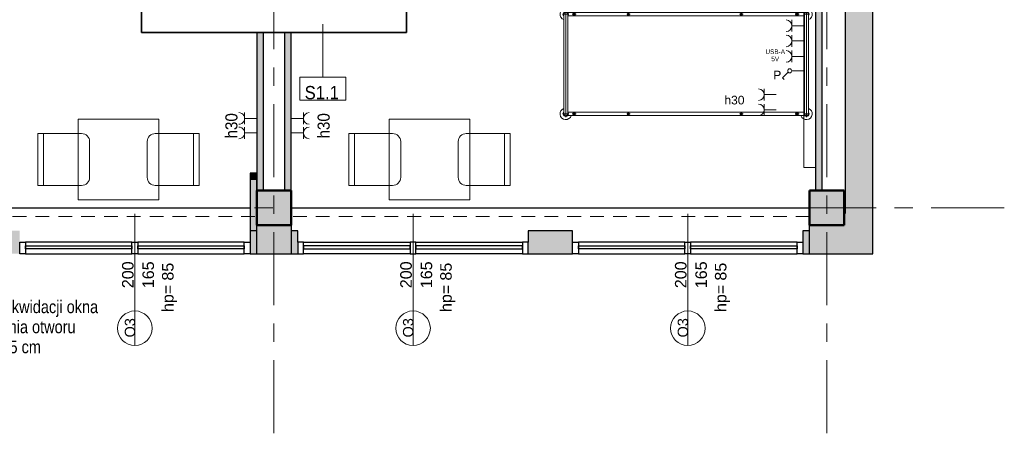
# Model space of a CAD drawing. Header units: centimetres. Extents: x 101 to 4622, y -1383 to 1498.
# Tile 42 of 68: x 3736 to 4591, y -1383 to -1024. Entities that reach past the tile are written whole.
import ezdxf

# ---------------------------------------------------------------- set-up
doc = ezdxf.new("R2010")
doc.units = ezdxf.units.CM
doc.linetypes.add('Oś', pattern=[111.125, 63.5, -15.875, 15.875, -15.875])
doc.linetypes.add('Ponad', pattern=[19.844, 11.9065, -7.9375])
for name, color, linetype, lineweight in [('A-ANNO-NOTE', 131, 'Continuous', 18), ('A-FLOR-OVHD', 1, 'Ponad', 18), ('A-GLAZ', 151, 'Continuous', 25), ('A-GLAZ-IDEN', 152, 'Continuous', 18), ('A-WALL', 113, 'Continuous', 25), ('A-WALL-IDEN', 211, 'Continuous', 18), ('A-WALL-PATT', 111, 'Continuous', 25), ('E-ELE-QPM-IDEN', 2, 'Continuous', 18), ('E-ELEC-EQPM', 71, 'Continuous', 18), ('G-ANNO-TEXT', 231, 'Continuous', 18), ('I-FURN', 30, 'Continuous', 18), ('Q-SPCQ', 91, 'Continuous', 18), ('S-COLS', 52, 'Continuous', 25), ('S-GRID', 1, 'Continuous', 18)]:
    doc.layers.add(name, color=color, linetype=linetype, lineweight=lineweight)
doc.styles.add('Arial', font='arial.ttf', dxfattribs={"height": 4})
doc.styles.add('Arial Narrow_4', font='ARIALN.TTF', dxfattribs={"height": 11})
doc.styles.add('Arial_1', font='arial.ttf', dxfattribs={"height": 7.5})
doc.styles.add('Arial_10', font='arial.ttf', dxfattribs={"height": 0.2})
doc.styles.add('Arial_11', font='arial.ttf', dxfattribs={"height": 9})
doc.styles.add('Arial_13', font='arial.ttf', dxfattribs={"width": 0.9, "height": 10.5})
doc.styles.add('Arial_5', font='arial.ttf', dxfattribs={"height": 10})
doc.styles.add('Arial_6', font='arial.ttf', dxfattribs={"width": 0.9, "height": 11.5})

# ---------------------------------------------------------------- blocks, each defined once
blk = doc.blocks.new('M_Concrete-Square-Column - 300 x 300mm-1161001-4_piętro II PT - projektowany - PPOŻ B')
at = {"layer": 'S-COLS', "lineweight": 18}
blk.add_hatch(color=254, dxfattribs=at).paths.add_polyline_path([(15, 15), (-15, 15), (-15, -15), (15, -15)], flags=0)
at = {"layer": 'S-COLS', "lineweight": 50}
for p, q in [((15, 15), (-15, 15)), ((-15, 15), (-15, -15)), ((15, -15), (15, 15)), ((-15, -15), (15, -15))]:
    blk.add_line(p, q, dxfattribs=at)
blk = doc.blocks.new('łóżko 195x90 typ FAMED _102039_ - łóżko 195x90 typ FAMED _102039_-1233017-4_piętro II PT - projektowany - PPOŻ B')
at = {"layer": 'I-FURN'}
for p, q in [((45.97, 104.25), (-45.98, 104.25)), ((-44.75, -103.1), (-44.75, 102.61)), ((-43.25, 101.53), (-43.25, 106.98)), ((-43.25, 105.95), (43.25, 105.95)), ((41.75, 102.61), (41.75, -103.05)), ((43.25, 101.53), (43.25, 106.98)), ((44.75, -103.1), (44.75, 102.61)), ((-45, 96.93), (-41.5, 96.93)), ((-43.25, 102.55), (43.25, 102.55)), ((-43.25, 95.18), (-43.25, 98.68)), ((-41.75, 102.55), (-41.75, -103.1)), ((45, 96.93), (41.5, 96.93)), ((43.25, 95.18), (43.25, 98.68)), ((-43.25, 48.31), (-43.25, 51.31)), ((43.25, 48.31), (43.25, 51.31)), ((-44.75, 49.81), (-41.75, 49.81)), ((44.75, 49.81), (41.75, 49.81)), ((-44.75, -48.19), (-41.75, -48.19)), ((-43.25, -49.69), (-43.25, -46.69)), ((44.75, -48.19), (41.75, -48.19)), ((43.25, -49.69), (43.25, -46.69)), ((-45, -96.6), (-41.5, -96.6)), ((-43.25, -94.85), (-43.25, -98.35)), ((-43.25, -102.02), (-43.25, -107.47)), ((45, -96.6), (41.5, -96.6)), ((43.25, -94.85), (43.25, -98.35)), ((43.25, -102.02), (43.25, -107.47)), ((-45.98, -104.75), (45.97, -104.75)), ((-43.25, -103.05), (43.25, -103.05)), ((-43.25, -106.45), (43.25, -106.45))]:
    blk.add_line(p, q, dxfattribs=at)
for centre, radius in [((-43.25, 96.93), 1.25), ((-43.25, 96.93), 0.8), ((43.25, 96.93), 1.25), ((43.25, 96.93), 0.8), ((-43.25, 49.81), 1), ((43.25, 49.81), 1), ((-43.25, -48.19), 1), ((43.25, -48.19), 1), ((-43.25, -96.6), 1.25), ((-43.25, -96.6), 0.8), ((43.25, -96.6), 1.25), ((43.25, -96.6), 0.8)]:
    blk.add_circle(centre, radius, dxfattribs=at)
for centre, radius, start, end in [((-43.25, 104.25), 5, 19.87687, 252.5424), ((-43.25, 104.25), 2.23, 49.8221, 310.1779), ((-43.25, 104.25), 1.93, 62.02067, 297.97933), ((-43.25, 104.25), 1.7, 90, 270), ((43.25, 104.25), 5, 287.4576, 160.12313), ((43.25, 104.25), 2.23, 229.8221, 130.1779), ((43.25, 104.25), 1.93, 242.02067, 117.97933), ((43.25, 104.25), 1.7, 270, 90), ((-43.25, -104.75), 5, 107.4576, 340.12313), ((-43.25, -104.75), 2.23, 47.61126, 310.1779), ((43.25, -104.75), 5, 199.87687, 72.5424), ((43.25, -104.75), 2.23, 229.8221, 130.1779), ((-43.25, -104.75), 1.93, 62.02067, 297.97933), ((-43.25, -104.75), 1.7, 90, 270), ((43.25, -104.75), 1.93, 242.02067, 117.97933), ((43.25, -104.75), 1.7, 270, 90)]:
    blk.add_arc(centre, radius, start, end, dxfattribs=at)
blk = doc.blocks.new('krzesło - krzesło-823058-4_piętro II PT - projektowany - PPOŻ B')
at = {"layer": 'I-FURN'}
for p, q in [((-22.5, 22.5), (-22.5, -15.5)), ((22.5, 22.5), (-22.5, 22.5)), ((22.5, 17.5), (-22.5, 17.5)), ((22.5, -15.5), (22.5, 22.5)), ((-15.5, -22.5), (15.5, -22.5))]:
    blk.add_line(p, q, dxfattribs=at)
for centre, start, end in [((-15.5, -15.5), 180, 270), ((15.5, -15.5), 270, 0)]:
    blk.add_arc(centre, 7, start, end, dxfattribs=at)
blk = doc.blocks.new('Blat - Blat-1285693-4_piętro II PT - projektowany - PPOŻ B')
at = {"layer": 'I-FURN'}
for p, q in [((0, 70), (0, 0)), ((70, 70), (0, 70)), ((70, 0), (70, 70)), ((0, 0), (70, 0))]:
    blk.add_line(p, q, dxfattribs=at)
blk = doc.blocks.new('krzesło - krzesło-1270919-4_piętro II PT - projektowany - PPOŻ B')
at = {"layer": 'I-FURN'}
for p, q in [((-15.5, 22.5), (15.5, 22.5)), ((-22.5, -22.5), (-22.5, 15.5)), ((22.5, 15.5), (22.5, -22.5)), ((22.5, -17.5), (-22.5, -17.5)), ((22.5, -22.5), (-22.5, -22.5))]:
    blk.add_line(p, q, dxfattribs=at)
for centre, start, end in [((-15.5, 15.5), 90, 180), ((15.5, 15.5), 360, 90)]:
    blk.add_arc(centre, 7, start, end, dxfattribs=at)
blk = doc.blocks.new('Blat - Blat-1285996-4_piętro II PT - projektowany - PPOŻ B')
at = {"layer": 'I-FURN'}
for p, q in [((0, 0), (70, 0)), ((0, -70), (0, 0)), ((70, 0), (70, -70)), ((70, -70), (0, -70))]:
    blk.add_line(p, q, dxfattribs=at)
blk = doc.blocks.new('Panel Gazowo Oswietleniowy 2 - Type 1-1482570-4_piętro II PT - projektowany - PPOŻ B')
at = {"layer": 'Q-SPCQ'}
for p, q in [((-112.5, 47.33), (-102.5, 47.33)), ((-107.5, 47.33), (-107.5, 37)), ((-99.33, 47.33), (-89.33, 47.33)), ((-94.33, 47.33), (-94.33, 37)), ((47.5, 47.33), (57.5, 47.33)), ((52.5, 47.33), (52.5, 37)), ((60.67, 47.33), (70.67, 47.33)), ((65.67, 47.33), (65.67, 37)), ((-79.82, 31.43), (-81.13, 30.12)), ((-74.88, 26.48), (-79.82, 31.43)), ((80.18, 31.43), (78.87, 30.12)), ((85.12, 26.48), (80.18, 31.43)), ((-73.64, 13), (-73.64, 23.5)), ((-66.13, 23.33), (-56.13, 23.33)), ((-61.13, 23.33), (-61.13, 13)), ((-52.67, 23.33), (-42.67, 23.33)), ((-47.67, 23.33), (-47.67, 13)), ((-39.5, 23.33), (-29.5, 23.33)), ((-34.5, 23.33), (-34.5, 13)), ((86.36, 13), (86.36, 23.5)), ((93.87, 23.33), (103.87, 23.33)), ((98.87, 23.33), (98.87, 13)), ((107.33, 23.33), (117.33, 23.33)), ((112.33, 23.33), (112.33, 13)), ((120.5, 23.33), (130.5, 23.33)), ((125.5, 23.33), (125.5, 13)), ((-157.5, 3), (-157.5, 13)), ((-157.5, 13), (182.5, 13)), ((182.5, 13), (182.5, 3))]:
    blk.add_line(p, q, dxfattribs=at)
for centre in [(-73.64, 25.25), (86.36, 25.25)]:
    blk.add_circle(centre, 1.75, dxfattribs=at)
for centre, end in [((-107.5, 52.33), 0), ((-94.33, 52.33), 0), ((52.5, 52.33), 0), ((65.67, 52.33), 0), ((-61.13, 28.33), 360), ((-47.67, 28.33), 360), ((-34.5, 28.33), 360), ((98.87, 28.33), 360), ((112.33, 28.33), 360), ((125.5, 28.33), 360)]:
    blk.add_arc(centre, 5, 180, end, dxfattribs=at)
blk = doc.blocks.new('Aluminum_Exterior_Window_-_Double - 200 x 165 cm-1494230-4_piętro II PT - projektowany - PPOŻ B')
at = {"layer": 'A-GLAZ'}
for p, q in [((-137.16, -2.66), (-132.16, -2.66)), ((-137.16, -12.66), (-137.16, -2.66)), ((-132.16, -2.66), (-132.16, -12.66)), ((-39.66, -2.66), (-132.16, -2.66)), ((-132.16, -5.67), (-39.66, -5.67)), ((-132.16, -8.21), (-132.16, -5.67)), ((-39.66, -8.21), (-132.16, -8.21)), ((-39.66, -2.66), (-34.66, -2.66)), ((-39.66, -12.66), (-39.66, -2.66)), ((-39.66, -5.67), (-39.66, -8.21)), ((-34.66, -2.66), (-34.66, -12.66)), ((57.84, -2.66), (-34.66, -2.66)), ((-34.66, -5.67), (57.84, -5.67)), ((-34.66, -8.21), (-34.66, -5.67)), ((57.84, -8.21), (-34.66, -8.21)), ((57.84, -2.66), (62.84, -2.66)), ((57.84, -12.66), (57.84, -2.66)), ((57.84, -5.67), (57.84, -8.21)), ((62.84, -2.66), (62.84, -12.66)), ((-132.16, -12.66), (-137.16, -12.66)), ((-132.16, -12.66), (-39.66, -12.66)), ((-34.66, -12.66), (-39.66, -12.66)), ((-34.66, -12.66), (57.84, -12.66)), ((62.84, -12.66), (57.84, -12.66))]:
    blk.add_line(p, q, dxfattribs=at)
blk = doc.blocks.new('Aluminum_Exterior_Window_-_Double - 200 x 165 cm-1494224-4_piętro II PT - projektowany - PPOŻ B')
at = {"layer": 'A-GLAZ'}
for p, q in [((-132.16, 12.66), (-137.16, 12.66)), ((-137.16, 12.66), (-137.16, 2.66)), ((-132.16, 2.66), (-132.16, 12.66)), ((-132.16, 12.66), (-39.66, 12.66)), ((-34.66, 12.66), (-39.66, 12.66)), ((-39.66, 12.66), (-39.66, 2.66)), ((-34.66, 2.66), (-34.66, 12.66)), ((-34.66, 12.66), (57.84, 12.66)), ((62.84, 12.66), (57.84, 12.66)), ((57.84, 12.66), (57.84, 2.66)), ((62.84, 2.66), (62.84, 12.66)), ((-137.16, 2.66), (-132.16, 2.66)), ((-39.66, 8.21), (-132.16, 8.21)), ((-132.16, 8.21), (-132.16, 5.67)), ((-132.16, 5.67), (-39.66, 5.67)), ((-39.66, 2.66), (-132.16, 2.66)), ((-39.66, 5.67), (-39.66, 8.21)), ((-39.66, 2.66), (-34.66, 2.66)), ((57.84, 8.21), (-34.66, 8.21)), ((-34.66, 8.21), (-34.66, 5.67)), ((-34.66, 5.67), (57.84, 5.67)), ((57.84, 2.66), (-34.66, 2.66)), ((57.84, 5.67), (57.84, 8.21)), ((57.84, 2.66), (62.84, 2.66))]:
    blk.add_line(p, q, dxfattribs=at)
blk = doc.blocks.new('gniazdo elektryczne wielokrotne - 30-1454880-4_piętro II PT - projektowany - PPOŻ B')
at = {"layer": 'E-ELEC-EQPM'}
for p, q in [((17.58, 13.5), (7.42, 13.5)), ((12.5, 13.5), (12.5, 3)), ((30.08, 13.5), (19.92, 13.5)), ((25, 13.5), (25, 3))]:
    blk.add_line(p, q, dxfattribs=at)
for centre in [(12.5, 18.58), (25, 18.58)]:
    blk.add_arc(centre, 5.08, 180, 0, dxfattribs=at)
blk = doc.blocks.new('gniazdo elektryczne wielokrotne - 30-1492415-4_piętro II PT - projektowany - PPOŻ B')
at = {"layer": 'E-ELEC-EQPM'}
for p, q in [((12.5, -13.5), (12.5, -3)), ((25, -13.5), (25, -3)), ((17.58, -13.5), (7.42, -13.5)), ((30.08, -13.5), (19.92, -13.5))]:
    blk.add_line(p, q, dxfattribs=at)
for centre in [(12.5, -18.58), (25, -18.58)]:
    blk.add_arc(centre, 5.08, 360, 180, dxfattribs=at)
blk = doc.blocks.new('ET sciana_AT7 - 10mm-838066-4_piętro II PT - projektowany - PPOŻ B')
at = {"layer": 'A-WALL-IDEN'}
for p, q in [((-0.4, 0.196875), (0.4, 0.196875)), ((-0.4, -0.203125), (-0.4, 0.196875)), ((0.4, 0.196875), (0.4, -0.203125)), ((-0.4, -0.203125), (0.4, -0.203125))]:
    blk.add_line(p, q, dxfattribs=at)
blk = doc.blocks.new('Okno_LD_typ 100 - --862013-4_piętro II PT - projektowany - PPOŻ B')
at = {"layer": 'A-GLAZ-IDEN'}
blk.add_line((0, 1.892), (0, -0.392), dxfattribs=at)
blk.add_circle((0, -0.092), 0.3, dxfattribs=at)
at = {"layer": 'A-GLAZ-IDEN', "insert": (0.471, 0.663), "char_height": 0.2, "width": 0.48783, "attachment_point": 3, "rotation": 90, "line_spacing_factor": 0.936439, "style": 'Arial_10', "bg_fill": 3, "box_fill_scale": 1.25, "bg_fill_color": 256, "bg_fill_true_color": 13158600, "bg_fill_transparency": 0}
blk.add_mtext('\\pxqr,t6.35,12.7,19.05,25.4,31.75,38.1,44.45,50.8,57.15,63.5,69.85,76.2,82.55,88.9,95.25,101.6,107.95,114.3,120.65,127,133.35,139.7,146.05,152.4,158.75,165.1,171.45,177.8,184.15,190.5,196.85,203.2;{hp= }', dxfattribs=at)

msp = doc.modelspace()

# ---------------------------------------------------------------- hatches: boundary and pattern name
at = {"layer": 'A-WALL-PATT'}
h = msp.add_hatch(color=9, dxfattribs=at)
h.paths.add_polyline_path([(4453.04, -1192.38), (4477.04, -1192.38), (4477.04, -507.38), (4453.04, -507.38), (4453.04, -613.49)], flags=0)
h.paths.add_polyline_path([(4477.04, -307.38), (4477.04, -267.38), (4453.04, -267.38), (4453.04, -307.38), (4467.04, -307.38)], flags=0)
h.paths.add_polyline_path([(4467.04, -157.38), (4477.04, -157.38), (4477.04, 182.62), (4453.04, 182.62), (4453.04, -157.38)], flags=0)
h.paths.add_polyline_path([(4467.04, 292.62), (4477.04, 292.62), (4477.04, 332.62), (4453.04, 332.62), (4453.04, 292.62)], flags=0)
h.paths.add_polyline_path([(4467.04, 532.62), (4477.04, 532.62), (4477.04, 1217.62), (4453.04, 1217.62), (4453.04, 532.62)], flags=0)
for points in [[(4433.04, -1172.38), (4433.04, -602.38), (4427.04, -602.38), (4427.04, -1172.38)], [(3948.04, -1172.38), (3948.04, -1035.38), (3942.04, -1035.38), (3942.04, -1172.38)], [(3972.04, -1172.38), (3972.04, -1035.38), (3966.04, -1035.38), (3966.04, -1172.38)], [(3942.04, -1163.38), (3942.04, -1157.38), (3936.29, -1157.38), (3936.29, -1163.38)], [(3942.04, -1207.38), (3942.29, -1207.38), (3942.26, -1202.38), (3942.04, -1202.38), (3942.09, -1172.38), (3942.29, -1172.38), (3942.29, -1163.38), (3936.29, -1163.38), (3936.29, -1207.38)], [(4477.04, -1227.38), (4477.04, -1192.38), (4452.04, -1192.38), (4452.04, -1202.38), (4422.04, -1202.38), (4422.04, -1227.38), (4452.04, -1227.38)], [(3942.04, -1227.38), (3972.04, -1227.38), (3972.04, -1202.38), (3942.04, -1202.38)]]:
    msp.add_hatch(color=9, dxfattribs=at).paths.add_polyline_path(points, flags=0)
h = msp.add_hatch(color=9, dxfattribs=at)
h.paths.add_polyline_path([(3492.04, -1227.38), (3497.79, -1227.38), (3497.79, -1207.38), (3492.04, -1207.38), (3492.04, -1217.38)], flags=0)
h.paths.add_polyline_path([(3736.29, -1227.38), (3736.29, -1207.38), (3697.79, -1207.38), (3697.79, -1227.38)], flags=0)
h.paths.add_polyline_path([(3936.29, -1227.38), (3942.04, -1227.38), (3942.04, -1207.38), (3936.29, -1207.38), (3936.29, -1217.38)], flags=0)
h = msp.add_hatch(color=9, dxfattribs=at)
h.paths.add_polyline_path([(3977.79, -1227.38), (3977.79, -1207.38), (3972.04, -1207.38), (3972.04, -1227.38)], flags=0)
h.paths.add_polyline_path([(4177.79, -1227.38), (4216.29, -1227.38), (4216.29, -1207.38), (4177.79, -1207.38), (4177.79, -1217.38)], flags=0)
h.paths.add_polyline_path([(4416.29, -1227.38), (4422.04, -1227.38), (4422.04, -1207.38), (4416.29, -1207.38), (4416.29, -1217.38)], flags=0)

# ---------------------------------------------------------------- linework, layer by layer
at = {"layer": 'A-FLOR-OVHD'}
for p, q in [((3492.04, -1194.88), (3942.04, -1194.88)), ((4422.04, -1194.88), (3972.04, -1194.88))]:
    msp.add_line(p, q, dxfattribs=at)
at = {"layer": 'A-WALL'}
for p, q in [((4453.04, -507.38), (4453.04, -1192.38)), ((4477.04, -1227.38), (4477.04, -507.38)), ((4427.04, -602.38), (4427.04, -1172.38)), ((4433.04, -1172.38), (4433.04, -602.38)), ((3942.04, -1035.38), (3942.04, -1172.38)), ((3948.04, -1172.38), (3948.04, -1035.38)), ((3966.04, -1035.38), (3966.04, -1172.38)), ((3972.04, -1172.38), (3972.04, -1035.38)), ((3942.04, -1157.38), (3936.29, -1157.38)), ((3936.29, -1157.38), (3936.29, -1217.38)), ((3942.29, -1163.38), (3942.04, -1163.38)), ((3942.29, -1172.38), (3942.29, -1163.38)), ((3492.04, -1187.38), (3936.29, -1187.38)), ((3972.04, -1187.38), (4422.04, -1187.38)), ((4453.04, -1192.38), (4452.04, -1192.38)), ((3942.04, -1227.38), (3942.04, -1202.38)), ((3942.29, -1207.38), (3942.29, -1202.38)), ((3972.04, -1202.38), (3972.04, -1227.38)), ((4422.04, -1227.38), (4422.04, -1202.38)), ((3942.29, -1207.38), (3936.29, -1207.38)), ((3977.79, -1207.38), (3972.04, -1207.38)), ((3977.79, -1217.38), (3977.79, -1207.38)), ((4216.29, -1207.38), (4177.79, -1207.38)), ((4177.79, -1207.38), (4177.79, -1217.38)), ((4216.29, -1217.38), (4216.29, -1207.38)), ((4422.04, -1207.38), (4416.29, -1207.38)), ((4416.29, -1207.38), (4416.29, -1217.38)), ((3936.29, -1227.38), (3977.79, -1227.38)), ((4177.79, -1227.38), (4216.29, -1227.38)), ((4416.29, -1227.38), (4477.04, -1227.38))]:
    msp.add_line(p, q, dxfattribs=at)
at = {"layer": 'A-WALL', "color": 7, "lineweight": 35}
for p, q in [((3842.04, -956.68), (3842.04, -1035.38)), ((4072.04, -1035.38), (4072.04, -999.68)), ((3842.04, -1035.38), (4072.04, -1035.38))]:
    msp.add_line(p, q, dxfattribs=at)
at = {"layer": 'A-WALL-IDEN'}
msp.add_line((3999.46, -1027.88), (3999.46, -1074.06), dxfattribs=at)
at = {"layer": 'S-GRID', "linetype": 'Oś'}
for p, q in [((3957.04, -1383.2), (3957.04, 1438.12)), ((4437.04, -1383.2), (4437.04, 1438.12)), ((4591.09, -1187.38), (1467.04, -1187.38))]:
    msp.add_line(p, q, dxfattribs=at)

# ---------------------------------------------------------------- block references
at = {"layer": 'A-GLAZ'}
for p in [(3873.45, -1214.72), (4353.45, -1214.72)]:
    msp.add_blockref('Aluminum_Exterior_Window_-_Double - 200 x 165 cm-1494230-4_piętro II PT - projektowany - PPOŻ B', p, dxfattribs=at)
at = {"layer": 'A-GLAZ', "rotation": 180}
msp.add_blockref('Aluminum_Exterior_Window_-_Double - 200 x 165 cm-1494224-4_piętro II PT - projektowany - PPOŻ B', (4040.63, -1214.72), dxfattribs=at)
at = {"layer": 'A-WALL-IDEN', "xscale": 49.99999999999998, "yscale": 49.99999999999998, "zscale": 49.99999999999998}
msp.add_blockref('ET sciana_AT7 - 10mm-838066-4_piętro II PT - projektowany - PPOŻ B', (3999.46, -1083.91), dxfattribs=at)
at = {"layer": 'E-ELEC-EQPM'}
for name, p, rotation in [('gniazdo elektryczne wielokrotne - 30-1454880-4_piętro II PT - projektowany - PPOŻ B', (3945.04, -1134.88), 90.00000000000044), ('gniazdo elektryczne wielokrotne - 30-1492415-4_piętro II PT - projektowany - PPOŻ B', (3969.04, -1134.88), 89.99999999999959)]:
    msp.add_blockref(name, p, dxfattribs=dict(at, rotation=rotation))
at = {"layer": 'I-FURN'}
for name, p, rotation in [('łóżko 195x90 typ FAMED _102039_ - łóżko 195x90 typ FAMED _102039_-1233017-4_piętro II PT - projektowany - PPOŻ B', (4314.6, -1062.63), 89.99999999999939), ('Blat - Blat-1285996-4_piętro II PT - projektowany - PPOŻ B', (3857.04, -1110.48), 270.0000000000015), ('Blat - Blat-1285693-4_piętro II PT - projektowany - PPOŻ B', (4057.04, -1110.48), 269.9999999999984), ('krzesło - krzesło-1270919-4_piętro II PT - projektowany - PPOŻ B', (3774.54, -1145.48), 270), ('krzesło - krzesło-823058-4_piętro II PT - projektowany - PPOŻ B', (3869.54, -1145.48), 269.9999999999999), ('krzesło - krzesło-1270919-4_piętro II PT - projektowany - PPOŻ B', (4044.54, -1145.48), 269.9999999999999), ('krzesło - krzesło-823058-4_piętro II PT - projektowany - PPOŻ B', (4139.54, -1145.48), 269.9999999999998)]:
    msp.add_blockref(name, p, dxfattribs=dict(at, rotation=rotation))
at = {"layer": 'Q-SPCQ', "rotation": 89.99999999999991}
msp.add_blockref('Panel Gazowo Oswietleniowy 2 - Type 1-1482570-4_piętro II PT - projektowany - PPOŻ B', (4430.04, -994.88), dxfattribs=at)
at = {"layer": 'S-COLS', "lineweight": 18, "rotation": 270.0000000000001}
for p in [(3957.04, -1187.38), (4437.04, -1187.38)]:
    msp.add_blockref('M_Concrete-Square-Column - 300 x 300mm-1161001-4_piętro II PT - projektowany - PPOŻ B', p, dxfattribs=at)

# ---------------------------------------------------------------- texts
at = {"layer": 'A-ANNO-NOTE', "insert": (4394.01, -1075.92), "char_height": 7.5, "width": 7.373, "attachment_point": 8, "line_spacing_factor": 0.936439, "style": 'Arial_1'}
msp.add_mtext('\\pxqc,t8.46667,16.93333,25.4,33.86667,42.33333,50.8,59.26667,67.73333,76.2,84.66667,93.13333,101.6,110.06667,118.53333,127,135.46667,143.93333,152.4,160.86667,169.33333,177.8,186.26667,194.73333,203.2,211.66667,220.13333,228.6,237.06667,245.53333,254,262.46667,270.93333;{P}', dxfattribs=at)
at = {"layer": 'A-WALL-IDEN', "insert": (3998.55, -1087.49), "char_height": 11.5, "width": 29.79, "attachment_point": 5, "line_spacing_factor": 0.936439, "style": 'Arial_6'}
msp.add_mtext('\\pxqc,t4.96957,9.93913,14.9087,19.87826,24.84783,29.81739,34.78696,39.75652,44.72609,49.69565,54.66522,59.63478,64.60435,69.57391,74.54348,79.51304,84.48261,89.45217,94.42174,99.3913,104.36087,109.33043,114.3,119.26957,124.23913,129.2087,134.17826,139.14783,144.11739,149.08696,154.05652,159.02609;{S1.1}', dxfattribs=at)
at = {"layer": 'E-ELE-QPM-IDEN', "char_height": 10.5, "width": 22.635, "attachment_point": 5, "rotation": 90, "line_spacing_factor": 0.936439, "style": 'Arial_13'}
for insert in [(3920.14, -1116.28), (4000.24, -1116.28)]:
    msp.add_mtext('\\pxqc,t5.35714,10.71429,16.07143,21.42857,26.78571,32.14286,37.5,42.85714,48.21429,53.57143,58.92857,64.28571,69.64286,75,80.35714,85.71429,91.07143,96.42857,101.78571,107.14286,112.5,117.85714,123.21429,128.57143,133.92857,139.28571,144.64286,150,155.35714,160.71429,166.07143,171.42857;{h30}', dxfattribs=dict(at, insert=insert))

# ---------------------------------------------------------------- next in the draw order: block references
at = {"layer": 'A-GLAZ-IDEN', "xscale": 49.99999999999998, "yscale": 49.99999999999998, "zscale": 49.99999999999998}
for p in [(3836.29, -1287.4), (4077.79, -1287.4), (4316.29, -1287.4)]:
    msp.add_blockref('Okno_LD_typ 100 - --862013-4_piętro II PT - projektowany - PPOŻ B', p, dxfattribs=at)

# ---------------------------------------------------------------- next in the draw order: texts
at = {"layer": 'A-ANNO-NOTE', "line_spacing_factor": 0.936439, "bg_fill": 3, "box_fill_scale": 1.25, "bg_fill_color": 256, "bg_fill_true_color": 13158600, "bg_fill_transparency": 0}
for s, insert, char_height, width, attachment_point, style in [('\\pxqc,t15.875,31.75,47.625,63.5,79.375,95.25,111.125,127,142.875,158.75,174.625,190.5,206.375,222.25,238.125,254,269.875,285.75,301.625,317.5,333.375,349.25,365.125,381,396.875,412.75,428.625,444.5,460.375,476.25,492.125,508;{USB-A\\P5V}', (4392.22, -1060.24), 4, 16.7155, 8, 'Arial'), ('\\pxt8.46667,16.93333,25.4,33.86667,42.33333,50.8,59.26667,67.73333,76.2,84.66667,93.13333,101.6,110.06667,118.53333,127,135.46667,143.93333,152.4,160.86667,169.33333,177.8,186.26667,194.73333,203.2,211.66667,220.13333,228.6,237.06667,245.53333,254,262.46667,270.93333;{h30}', (4348.04, -1090.18), 7.5, 18.382, 1, 'Arial_1')]:
    msp.add_mtext(s, dxfattribs=dict(at, insert=insert, char_height=char_height, width=width, attachment_point=attachment_point, style=style))

# ---------------------------------------------------------------- next in the draw order: texts
at = {"layer": 'A-GLAZ-IDEN', "rotation": 90, "line_spacing_factor": 0.936439}
for s, insert, char_height, width, attachment_point, style in [('\\pxqc,t6.35,12.7,19.05,25.4,31.75,38.1,44.45,50.8,57.15,63.5,69.85,76.2,82.55,88.9,95.25,101.6,107.95,114.3,120.65,127,133.35,139.7,146.05,152.4,158.75,165.1,171.45,177.8,184.15,190.5,196.85,203.2;{200}', (3830.23, -1245.59), 10, 24.15, 5, 'Arial_5'), ('\\pxqc,t6.35,12.7,19.05,25.4,31.75,38.1,44.45,50.8,57.15,63.5,69.85,76.2,82.55,88.9,95.25,101.6,107.95,114.3,120.65,127,133.35,139.7,146.05,152.4,158.75,165.1,171.45,177.8,184.15,190.5,196.85,203.2;{165}', (3847.95, -1245.59), 10, 24.15, 5, 'Arial_5'), ('\\pxt6.35,12.7,19.05,25.4,31.75,38.1,44.45,50.8,57.15,63.5,69.85,76.2,82.55,88.9,95.25,101.6,107.95,114.3,120.65,127,133.35,139.7,146.05,152.4,158.75,165.1,171.45,177.8,184.15,190.5,196.85,203.2;{85}', (3859.85, -1250.65), 10, 16.2, 1, 'Arial_5'), ('\\pxqc,t6.35,12.7,19.05,25.4,31.75,38.1,44.45,50.8,57.15,63.5,69.85,76.2,82.55,88.9,95.25,101.6,107.95,114.3,120.65,127,133.35,139.7,146.05,152.4,158.75,165.1,171.45,177.8,184.15,190.5,196.85,203.2;{200}', (4071.73, -1245.59), 10, 24.15, 5, 'Arial_5'), ('\\pxqc,t6.35,12.7,19.05,25.4,31.75,38.1,44.45,50.8,57.15,63.5,69.85,76.2,82.55,88.9,95.25,101.6,107.95,114.3,120.65,127,133.35,139.7,146.05,152.4,158.75,165.1,171.45,177.8,184.15,190.5,196.85,203.2;{165}', (4089.45, -1245.59), 10, 24.15, 5, 'Arial_5'), ('\\pxt6.35,12.7,19.05,25.4,31.75,38.1,44.45,50.8,57.15,63.5,69.85,76.2,82.55,88.9,95.25,101.6,107.95,114.3,120.65,127,133.35,139.7,146.05,152.4,158.75,165.1,171.45,177.8,184.15,190.5,196.85,203.2;{85}', (4101.35, -1250.65), 10, 16.2, 1, 'Arial_5'), ('\\pxqc,t6.35,12.7,19.05,25.4,31.75,38.1,44.45,50.8,57.15,63.5,69.85,76.2,82.55,88.9,95.25,101.6,107.95,114.3,120.65,127,133.35,139.7,146.05,152.4,158.75,165.1,171.45,177.8,184.15,190.5,196.85,203.2;{200}', (4310.23, -1245.59), 10, 24.15, 5, 'Arial_5'), ('\\pxqc,t6.35,12.7,19.05,25.4,31.75,38.1,44.45,50.8,57.15,63.5,69.85,76.2,82.55,88.9,95.25,101.6,107.95,114.3,120.65,127,133.35,139.7,146.05,152.4,158.75,165.1,171.45,177.8,184.15,190.5,196.85,203.2;{165}', (4327.95, -1245.59), 10, 24.15, 5, 'Arial_5'), ('\\pxt6.35,12.7,19.05,25.4,31.75,38.1,44.45,50.8,57.15,63.5,69.85,76.2,82.55,88.9,95.25,101.6,107.95,114.3,120.65,127,133.35,139.7,146.05,152.4,158.75,165.1,171.45,177.8,184.15,190.5,196.85,203.2;{85}', (4339.85, -1250.65), 10, 16.2, 1, 'Arial_5'), ('\\pxqc,t7.05556,14.11111,21.16667,28.22222,35.27778,42.33333,49.38889,56.44444,63.5,70.55556,77.61111,84.66667,91.72222,98.77778,105.83333,112.88889,119.94444,127,134.05556,141.11111,148.16667,155.22222,162.27778,169.33333,176.38889,183.44444,190.5,197.55556,204.61111,211.66667,218.72222,225.77778;{O3}', (3832.1, -1291.6), 9, 16.85, 5, 'Arial_11'), ('\\pxqc,t7.05556,14.11111,21.16667,28.22222,35.27778,42.33333,49.38889,56.44444,63.5,70.55556,77.61111,84.66667,91.72222,98.77778,105.83333,112.88889,119.94444,127,134.05556,141.11111,148.16667,155.22222,162.27778,169.33333,176.38889,183.44444,190.5,197.55556,204.61111,211.66667,218.72222,225.77778;{O3}', (4073.6, -1291.6), 9, 16.85, 5, 'Arial_11'), ('\\pxqc,t7.05556,14.11111,21.16667,28.22222,35.27778,42.33333,49.38889,56.44444,63.5,70.55556,77.61111,84.66667,91.72222,98.77778,105.83333,112.88889,119.94444,127,134.05556,141.11111,148.16667,155.22222,162.27778,169.33333,176.38889,183.44444,190.5,197.55556,204.61111,211.66667,218.72222,225.77778;{O3}', (4312.1, -1291.6), 9, 16.85, 5, 'Arial_11')]:
    msp.add_mtext(s, dxfattribs=dict(at, insert=insert, char_height=char_height, width=width, attachment_point=attachment_point, style=style))
at = {"layer": 'G-ANNO-TEXT', "color": 7, "insert": (3662.27, -1267.89), "char_height": 11, "width": 183.25, "attachment_point": 1, "line_spacing_factor": 0.949189, "style": 'Arial Narrow_4'}
msp.add_mtext('\\pt63.50003,126.99995,190.49998,254.00001,317.50004,380.99996,444.49999,508.00002,571.50005,634.99997,698.5,762.00003,825.49995,888.99998,952.50001,1016.00004,1079.49996,1142.99999,1206.50002,1270.00005,1333.49997,1397,1460.50003,1523.99995,1587.49998,1651.00001,1714.50004,1777.99996,1841.49999,1905.00002,1968.50005,2031.99997;możliwość likwidacji okna \\Pi zamurowania otworu \\Pścianą gr. 25 cm', dxfattribs=at)

doc.saveas('drawing.dxf')
